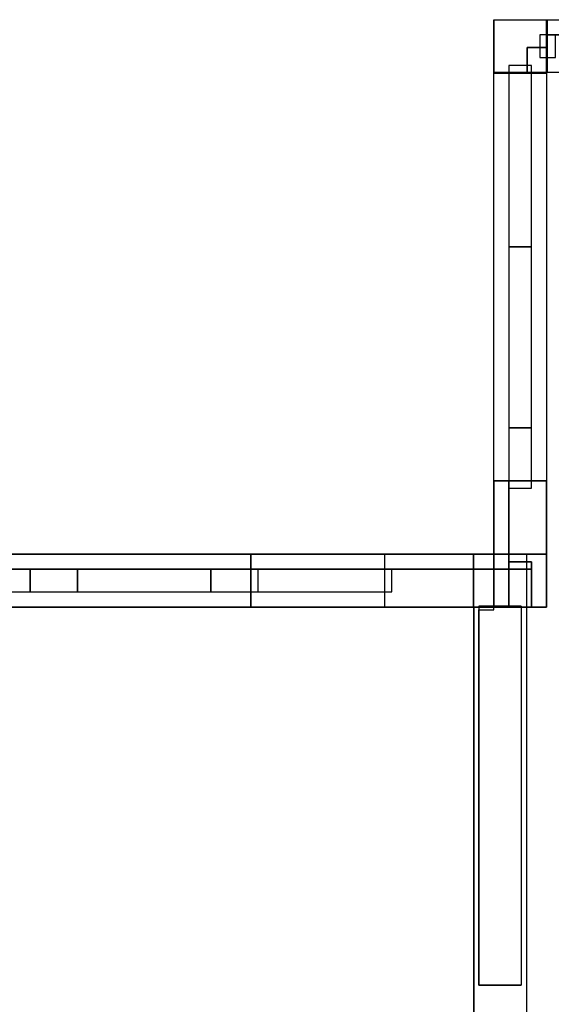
# Model space of a CAD drawing. Header units: millimetres. Extents: x -35 to 33166, y -35 to 31591.
# Tile 25 of 36: x 15574 to 19158, y 15959 to 22591. Entities that reach past the tile are written whole.
import ezdxf

# ---------------------------------------------------------------- set-up
doc = ezdxf.new("R2010")
doc.units = ezdxf.units.MM
doc.header["$LTSCALE"] = 25.4
doc.layers.get('0').update_dxf_attribs({"true_color": 0xffffff})
for name, color, linetype, true_color in [('end caps & lintels', 7, 'Continuous', 0xffa500), ('Walls - L1', 7, 'Continuous', 0xb4b464), ('Walls - L2', 7, 'Continuous', 0x64ff64)]:
    doc.layers.add(name, color=color, linetype=linetype, true_color=true_color)

# ---------------------------------------------------------------- blocks, each defined once
blk = doc.blocks.new('FF-WF11_LeftCap_6in_#1')
for p, q in [((0, 152.4), (0, 0)), ((50, 152.4), (0, 152.4)), ((50, 152.4, 457.2), (0, 152.4, 457.2)), ((0, 152.4, 457.2), (0, 0, 457.2)), ((0, 152.4), (0, 152.4, 457.2)), ((50, 0), (50, 152.4)), ((50, 0, 457.2), (50, 152.4, 457.2)), ((50, 152.4), (50, 152.4, 457.2)), ((0, 0), (50, 0)), ((0, 0, 457.2), (50, 0, 457.2)), ((0, 0), (0, 0, 457.2)), ((50, 0), (50, 0, 457.2))]:
    blk.add_line(p, q)
blk = doc.blocks.new('FF-WF11_LeftCap_6in_#2')
for p, q in [((0, 152.4), (0, 0)), ((50, 152.4), (0, 152.4)), ((50, 152.4, 457.2), (0, 152.4, 457.2)), ((0, 152.4, 457.2), (0, 0, 457.2)), ((0, 152.4), (0, 152.4, 457.2)), ((50, 0), (50, 152.4)), ((50, 0, 457.2), (50, 152.4, 457.2)), ((50, 152.4), (50, 152.4, 457.2)), ((0, 0), (50, 0)), ((0, 0, 457.2), (50, 0, 457.2)), ((0, 0), (0, 0, 457.2)), ((50, 0), (50, 0, 457.2))]:
    blk.add_line(p, q)
blk = doc.blocks.new('FF-WF11_LeftCap_6in_#3')
for p, q in [((0, 152.4), (0, 0)), ((50, 152.4), (0, 152.4)), ((50, 152.4, 457.2), (0, 152.4, 457.2)), ((0, 152.4, 457.2), (0, 0, 457.2)), ((0, 152.4), (0, 152.4, 457.2)), ((50, 0), (50, 152.4)), ((50, 0, 457.2), (50, 152.4, 457.2)), ((50, 152.4), (50, 152.4, 457.2)), ((0, 0), (50, 0)), ((0, 0, 457.2), (50, 0, 457.2)), ((0, 0), (0, 0, 457.2)), ((50, 0), (50, 0, 457.2))]:
    blk.add_line(p, q)
blk = doc.blocks.new('FF-WF11_LeftCap_6in_#4')
for p, q in [((0, 152.4), (0, 0)), ((50, 152.4), (0, 152.4)), ((50, 152.4, 353.4), (0, 152.4, 353.4)), ((0, 152.4, 353.4), (0, 0, 353.4)), ((0, 152.4), (0, 152.4, 353.4)), ((50, 0), (50, 152.4)), ((50, 0, 353.4), (50, 152.4, 353.4)), ((50, 152.4), (50, 152.4, 353.4)), ((0, 0), (50, 0)), ((0, 0, 353.4), (50, 0, 353.4)), ((0, 0), (0, 0, 353.4)), ((50, 0), (50, 0, 353.4))]:
    blk.add_line(p, q)
blk = doc.blocks.new('FF-WF11_HeadLintel_6in_#1')
for p, q in [((0, 152.4), (0, 0)), ((1219.2, 152.4), (0, 152.4)), ((1219.2, 152.4, 63), (0, 152.4, 63)), ((0, 152.4, 63), (0, 0, 63)), ((0, 152.4), (0, 152.4, 63)), ((1219.2, 0), (1219.2, 152.4)), ((1219.2, 0, 63), (1219.2, 152.4, 63)), ((1219.2, 152.4), (1219.2, 152.4, 63)), ((0, 0), (1219.2, 0)), ((0, 0, 63), (1219.2, 0, 63)), ((0, 0), (0, 0, 63)), ((1219.2, 0), (1219.2, 0, 63))]:
    blk.add_line(p, q)
blk = doc.blocks.new('FF-WF11_HeadLintel_6in_#2')
for p, q in [((0, 152.4), (0, 0)), ((1219.2, 152.4), (0, 152.4)), ((1219.2, 152.4, 63), (0, 152.4, 63)), ((0, 152.4, 63), (0, 0, 63)), ((0, 152.4), (0, 152.4, 63)), ((1219.2, 0), (1219.2, 152.4)), ((1219.2, 0, 63), (1219.2, 152.4, 63)), ((1219.2, 152.4), (1219.2, 152.4, 63)), ((0, 0), (1219.2, 0)), ((0, 0, 63), (1219.2, 0, 63)), ((0, 0), (0, 0, 63)), ((1219.2, 0), (1219.2, 0, 63))]:
    blk.add_line(p, q)
blk = doc.blocks.new('FF-WF11_SillLintel_6in_#1')
for p, q in [((0, 152.4), (0, 0)), ((1219.2, 152.4), (0, 152.4)), ((1219.2, 152.4, 63), (0, 152.4, 63)), ((0, 152.4, 63), (0, 0, 63)), ((0, 152.4), (0, 152.4, 63)), ((1219.2, 0), (1219.2, 152.4)), ((1219.2, 0, 63), (1219.2, 152.4, 63)), ((1219.2, 152.4), (1219.2, 152.4, 63)), ((0, 0), (1219.2, 0)), ((0, 0, 63), (1219.2, 0, 63)), ((0, 0), (0, 0, 63)), ((1219.2, 0), (1219.2, 0, 63))]:
    blk.add_line(p, q)
blk = doc.blocks.new('FF-WF11_SillLintel_6in_#2')
for p, q in [((0, 152.4), (0, 0)), ((1219.2, 152.4), (0, 152.4)), ((1219.2, 152.4, 63), (0, 152.4, 63)), ((0, 152.4, 63), (0, 0, 63)), ((0, 152.4), (0, 152.4, 63)), ((1219.2, 0), (1219.2, 152.4)), ((1219.2, 0, 63), (1219.2, 152.4, 63)), ((1219.2, 152.4), (1219.2, 152.4, 63)), ((0, 0), (1219.2, 0)), ((0, 0, 63), (1219.2, 0, 63)), ((0, 0), (0, 0, 63)), ((1219.2, 0), (1219.2, 0, 63))]:
    blk.add_line(p, q)
blk = doc.blocks.new('GF-WG09_LeftCap_6in_#8')
for p, q in [((0, 152.4), (0, 0)), ((50, 152.4), (0, 152.4)), ((50, 152.4, 457.2), (0, 152.4, 457.2)), ((0, 152.4, 457.2), (0, 0, 457.2)), ((0, 152.4), (0, 152.4, 457.2)), ((50, 0), (50, 152.4)), ((50, 0, 457.2), (50, 152.4, 457.2)), ((50, 152.4), (50, 152.4, 457.2)), ((0, 0), (50, 0)), ((0, 0, 457.2), (50, 0, 457.2)), ((0, 0), (0, 0, 457.2)), ((50, 0), (50, 0, 457.2))]:
    blk.add_line(p, q)
blk = doc.blocks.new('GF-WG09_LeftCap_6in_#9')
for p, q in [((0, 152.4), (0, 0)), ((50, 152.4), (0, 152.4)), ((50, 152.4, 457.2), (0, 152.4, 457.2)), ((0, 152.4, 457.2), (0, 0, 457.2)), ((0, 152.4), (0, 152.4, 457.2)), ((50, 0), (50, 152.4)), ((50, 0, 457.2), (50, 152.4, 457.2)), ((50, 152.4), (50, 152.4, 457.2)), ((0, 0), (50, 0)), ((0, 0, 457.2), (50, 0, 457.2)), ((0, 0), (0, 0, 457.2)), ((50, 0), (50, 0, 457.2))]:
    blk.add_line(p, q)
blk = doc.blocks.new('GF-WG09_LeftCap_6in_#10')
for p, q in [((0, 152.4), (0, 0)), ((50, 152.4), (0, 152.4)), ((50, 152.4, 457.2), (0, 152.4, 457.2)), ((0, 152.4, 457.2), (0, 0, 457.2)), ((0, 152.4), (0, 152.4, 457.2)), ((50, 0), (50, 152.4)), ((50, 0, 457.2), (50, 152.4, 457.2)), ((50, 152.4), (50, 152.4, 457.2)), ((0, 0), (50, 0)), ((0, 0, 457.2), (50, 0, 457.2)), ((0, 0), (0, 0, 457.2)), ((50, 0), (50, 0, 457.2))]:
    blk.add_line(p, q)
blk = doc.blocks.new('GF-WG09_LeftCap_6in_#11')
for p, q in [((0, 152.4), (0, 0)), ((50, 152.4), (0, 152.4)), ((50, 152.4, 457.2), (0, 152.4, 457.2)), ((0, 152.4, 457.2), (0, 0, 457.2)), ((0, 152.4), (0, 152.4, 457.2)), ((50, 0), (50, 152.4)), ((50, 0, 457.2), (50, 152.4, 457.2)), ((50, 152.4), (50, 152.4, 457.2)), ((0, 0), (50, 0)), ((0, 0, 457.2), (50, 0, 457.2)), ((0, 0), (0, 0, 457.2)), ((50, 0), (50, 0, 457.2))]:
    blk.add_line(p, q)
blk = doc.blocks.new('GF-WG09_LeftCap_6in_#12')
for p, q in [((0, 152.4), (0, 0)), ((50, 152.4), (0, 152.4)), ((50, 152.4, 457.2), (0, 152.4, 457.2)), ((0, 152.4, 457.2), (0, 0, 457.2)), ((0, 152.4), (0, 152.4, 457.2)), ((50, 0), (50, 152.4)), ((50, 0, 457.2), (50, 152.4, 457.2)), ((50, 152.4), (50, 152.4, 457.2)), ((0, 0), (50, 0)), ((0, 0, 457.2), (50, 0, 457.2)), ((0, 0), (0, 0, 457.2)), ((50, 0), (50, 0, 457.2))]:
    blk.add_line(p, q)
blk = doc.blocks.new('GF-WG09_LeftCap_6in_#13')
for p, q in [((0, 152.4), (0, 0)), ((50, 152.4), (0, 152.4)), ((50, 152.4, 457.2), (0, 152.4, 457.2)), ((0, 152.4, 457.2), (0, 0, 457.2)), ((0, 152.4), (0, 152.4, 457.2)), ((50, 0), (50, 152.4)), ((50, 0, 457.2), (50, 152.4, 457.2)), ((50, 152.4), (50, 152.4, 457.2)), ((0, 0), (50, 0)), ((0, 0, 457.2), (50, 0, 457.2)), ((0, 0), (0, 0, 457.2)), ((50, 0), (50, 0, 457.2))]:
    blk.add_line(p, q)
blk = doc.blocks.new('GF-WG09_LeftCap_6in_#14')
for p, q in [((0, 152.4), (0, 0)), ((50, 152.4), (0, 152.4)), ((50, 152.4, 181.8), (0, 152.4, 181.8)), ((0, 152.4, 181.8), (0, 0, 181.8)), ((0, 152.4), (0, 152.4, 181.8)), ((50, 0), (50, 152.4)), ((50, 0, 181.8), (50, 152.4, 181.8)), ((50, 152.4), (50, 152.4, 181.8)), ((0, 0), (50, 0)), ((0, 0, 181.8), (50, 0, 181.8)), ((0, 0), (0, 0, 181.8)), ((50, 0), (50, 0, 181.8))]:
    blk.add_line(p, q)
blk = doc.blocks.new('GF-WG09_HeadLintel_6in_#5')
for p, q in [((0, 152.4), (0, 0)), ((1219.2, 152.4), (0, 152.4)), ((1219.2, 152.4, 63), (0, 152.4, 63)), ((0, 152.4, 63), (0, 0, 63)), ((0, 152.4), (0, 152.4, 63)), ((1219.2, 0), (1219.2, 152.4)), ((1219.2, 0, 63), (1219.2, 152.4, 63)), ((1219.2, 152.4), (1219.2, 152.4, 63)), ((0, 0), (1219.2, 0)), ((0, 0, 63), (1219.2, 0, 63)), ((0, 0), (0, 0, 63)), ((1219.2, 0), (1219.2, 0, 63))]:
    blk.add_line(p, q)
blk = doc.blocks.new('GF-WG09_HeadLintel_6in_#6')
for p, q in [((0, 152.4), (0, 0)), ((1219.2, 152.4), (0, 152.4)), ((1219.2, 152.4, 63), (0, 152.4, 63)), ((0, 152.4, 63), (0, 0, 63)), ((0, 152.4), (0, 152.4, 63)), ((1219.2, 0), (1219.2, 152.4)), ((1219.2, 0, 63), (1219.2, 152.4, 63)), ((1219.2, 152.4), (1219.2, 152.4, 63)), ((0, 0), (1219.2, 0)), ((0, 0, 63), (1219.2, 0, 63)), ((0, 0), (0, 0, 63)), ((1219.2, 0), (1219.2, 0, 63))]:
    blk.add_line(p, q)
blk = doc.blocks.new('GF-WG09_HeadLintel_6in_#7')
for p, q in [((0, 152.4), (0, 0)), ((1219.2, 152.4), (0, 152.4)), ((1219.2, 152.4, 63), (0, 152.4, 63)), ((0, 152.4, 63), (0, 0, 63)), ((0, 152.4), (0, 152.4, 63)), ((1219.2, 0), (1219.2, 152.4)), ((1219.2, 0, 63), (1219.2, 152.4, 63)), ((1219.2, 152.4), (1219.2, 152.4, 63)), ((0, 0), (1219.2, 0)), ((0, 0, 63), (1219.2, 0, 63)), ((0, 0), (0, 0, 63)), ((1219.2, 0), (1219.2, 0, 63))]:
    blk.add_line(p, q)
blk = doc.blocks.new('GF-WG10_LeftCap_6in_#9')
for p, q in [((0, 152.4), (0, 0)), ((50, 152.4), (0, 152.4)), ((50, 152.4, 457.2), (0, 152.4, 457.2)), ((0, 152.4, 457.2), (0, 0, 457.2)), ((0, 152.4), (0, 152.4, 457.2)), ((50, 0), (50, 152.4)), ((50, 0, 457.2), (50, 152.4, 457.2)), ((50, 152.4), (50, 152.4, 457.2)), ((0, 0), (50, 0)), ((0, 0, 457.2), (50, 0, 457.2)), ((0, 0), (0, 0, 457.2)), ((50, 0), (50, 0, 457.2))]:
    blk.add_line(p, q)
blk = doc.blocks.new('GF-WG10_LeftCap_6in_#10')
for p, q in [((0, 152.4), (0, 0)), ((50, 152.4), (0, 152.4)), ((50, 152.4, 457.2), (0, 152.4, 457.2)), ((0, 152.4, 457.2), (0, 0, 457.2)), ((0, 152.4), (0, 152.4, 457.2)), ((50, 0), (50, 152.4)), ((50, 0, 457.2), (50, 152.4, 457.2)), ((50, 152.4), (50, 152.4, 457.2)), ((0, 0), (50, 0)), ((0, 0, 457.2), (50, 0, 457.2)), ((0, 0), (0, 0, 457.2)), ((50, 0), (50, 0, 457.2))]:
    blk.add_line(p, q)
blk = doc.blocks.new('GF-WG10_LeftCap_6in_#11')
for p, q in [((0, 152.4), (0, 0)), ((50, 152.4), (0, 152.4)), ((50, 152.4, 457.2), (0, 152.4, 457.2)), ((0, 152.4, 457.2), (0, 0, 457.2)), ((0, 152.4), (0, 152.4, 457.2)), ((50, 0), (50, 152.4)), ((50, 0, 457.2), (50, 152.4, 457.2)), ((50, 152.4), (50, 152.4, 457.2)), ((0, 0), (50, 0)), ((0, 0, 457.2), (50, 0, 457.2)), ((0, 0), (0, 0, 457.2)), ((50, 0), (50, 0, 457.2))]:
    blk.add_line(p, q)
blk = doc.blocks.new('GF-WG10_LeftCap_6in_#12')
for p, q in [((0, 152.4), (0, 0)), ((50, 152.4), (0, 152.4)), ((50, 152.4, 457.2), (0, 152.4, 457.2)), ((0, 152.4, 457.2), (0, 0, 457.2)), ((0, 152.4), (0, 152.4, 457.2)), ((50, 0), (50, 152.4)), ((50, 0, 457.2), (50, 152.4, 457.2)), ((50, 152.4), (50, 152.4, 457.2)), ((0, 0), (50, 0)), ((0, 0, 457.2), (50, 0, 457.2)), ((0, 0), (0, 0, 457.2)), ((50, 0), (50, 0, 457.2))]:
    blk.add_line(p, q)
blk = doc.blocks.new('GF-WG10_LeftCap_6in_#13')
for p, q in [((0, 152.4), (0, 0)), ((50, 152.4), (0, 152.4)), ((50, 152.4, 457.2), (0, 152.4, 457.2)), ((0, 152.4, 457.2), (0, 0, 457.2)), ((0, 152.4), (0, 152.4, 457.2)), ((50, 0), (50, 152.4)), ((50, 0, 457.2), (50, 152.4, 457.2)), ((50, 152.4), (50, 152.4, 457.2)), ((0, 0), (50, 0)), ((0, 0, 457.2), (50, 0, 457.2)), ((0, 0), (0, 0, 457.2)), ((50, 0), (50, 0, 457.2))]:
    blk.add_line(p, q)
blk = doc.blocks.new('GF-WG10_LeftCap_6in_#14')
for p, q in [((0, 152.4), (0, 0)), ((50, 152.4), (0, 152.4)), ((50, 152.4, 457.2), (0, 152.4, 457.2)), ((0, 152.4, 457.2), (0, 0, 457.2)), ((0, 152.4), (0, 152.4, 457.2)), ((50, 0), (50, 152.4)), ((50, 0, 457.2), (50, 152.4, 457.2)), ((50, 152.4), (50, 152.4, 457.2)), ((0, 0), (50, 0)), ((0, 0, 457.2), (50, 0, 457.2)), ((0, 0), (0, 0, 457.2)), ((50, 0), (50, 0, 457.2))]:
    blk.add_line(p, q)
blk = doc.blocks.new('GF-WG10_LeftCap_6in_#15')
for p, q in [((0, 152.4), (0, 0)), ((50, 152.4), (0, 152.4)), ((50, 152.4, 457.2), (0, 152.4, 457.2)), ((0, 152.4, 457.2), (0, 0, 457.2)), ((0, 152.4), (0, 152.4, 457.2)), ((50, 0), (50, 152.4)), ((50, 0, 457.2), (50, 152.4, 457.2)), ((50, 152.4), (50, 152.4, 457.2)), ((0, 0), (50, 0)), ((0, 0, 457.2), (50, 0, 457.2)), ((0, 0), (0, 0, 457.2)), ((50, 0), (50, 0, 457.2))]:
    blk.add_line(p, q)
blk = doc.blocks.new('GF-WG10_LeftCap_6in_#16')
for p, q in [((0, 152.4), (0, 0)), ((50, 152.4), (0, 152.4)), ((50, 152.4, 99.6), (0, 152.4, 99.6)), ((0, 152.4, 99.6), (0, 0, 99.6)), ((0, 152.4), (0, 152.4, 99.6)), ((50, 0), (50, 152.4)), ((50, 0, 99.6), (50, 152.4, 99.6)), ((50, 152.4), (50, 152.4, 99.6)), ((0, 0), (50, 0)), ((0, 0, 99.6), (50, 0, 99.6)), ((0, 0), (0, 0, 99.6)), ((50, 0), (50, 0, 99.6))]:
    blk.add_line(p, q)
blk = doc.blocks.new('GF-WG10_RightCap_6in_#9')
for p, q in [((0, 152.4), (0, 0)), ((50, 152.4), (0, 152.4)), ((50, 152.4, 457.2), (0, 152.4, 457.2)), ((0, 152.4, 457.2), (0, 0, 457.2)), ((0, 152.4), (0, 152.4, 457.2)), ((50, 0), (50, 152.4)), ((50, 0, 457.2), (50, 152.4, 457.2)), ((50, 152.4), (50, 152.4, 457.2)), ((0, 0), (50, 0)), ((0, 0, 457.2), (50, 0, 457.2)), ((0, 0), (0, 0, 457.2)), ((50, 0), (50, 0, 457.2))]:
    blk.add_line(p, q)
blk = doc.blocks.new('GF-WG10_RightCap_6in_#10')
for p, q in [((0, 152.4), (0, 0)), ((50, 152.4), (0, 152.4)), ((50, 152.4, 457.2), (0, 152.4, 457.2)), ((0, 152.4, 457.2), (0, 0, 457.2)), ((0, 152.4), (0, 152.4, 457.2)), ((50, 0), (50, 152.4)), ((50, 0, 457.2), (50, 152.4, 457.2)), ((50, 152.4), (50, 152.4, 457.2)), ((0, 0), (50, 0)), ((0, 0, 457.2), (50, 0, 457.2)), ((0, 0), (0, 0, 457.2)), ((50, 0), (50, 0, 457.2))]:
    blk.add_line(p, q)
blk = doc.blocks.new('GF-WG10_RightCap_6in_#11')
for p, q in [((0, 152.4), (0, 0)), ((50, 152.4), (0, 152.4)), ((50, 152.4, 457.2), (0, 152.4, 457.2)), ((0, 152.4, 457.2), (0, 0, 457.2)), ((0, 152.4), (0, 152.4, 457.2)), ((50, 0), (50, 152.4)), ((50, 0, 457.2), (50, 152.4, 457.2)), ((50, 152.4), (50, 152.4, 457.2)), ((0, 0), (50, 0)), ((0, 0, 457.2), (50, 0, 457.2)), ((0, 0), (0, 0, 457.2)), ((50, 0), (50, 0, 457.2))]:
    blk.add_line(p, q)
blk = doc.blocks.new('GF-WG10_RightCap_6in_#12')
for p, q in [((0, 152.4), (0, 0)), ((50, 152.4), (0, 152.4)), ((50, 152.4, 457.2), (0, 152.4, 457.2)), ((0, 152.4, 457.2), (0, 0, 457.2)), ((0, 152.4), (0, 152.4, 457.2)), ((50, 0), (50, 152.4)), ((50, 0, 457.2), (50, 152.4, 457.2)), ((50, 152.4), (50, 152.4, 457.2)), ((0, 0), (50, 0)), ((0, 0, 457.2), (50, 0, 457.2)), ((0, 0), (0, 0, 457.2)), ((50, 0), (50, 0, 457.2))]:
    blk.add_line(p, q)
blk = doc.blocks.new('GF-WG10_RightCap_6in_#13')
for p, q in [((0, 152.4), (0, 0)), ((50, 152.4), (0, 152.4)), ((50, 152.4, 457.2), (0, 152.4, 457.2)), ((0, 152.4, 457.2), (0, 0, 457.2)), ((0, 152.4), (0, 152.4, 457.2)), ((50, 0), (50, 152.4)), ((50, 0, 457.2), (50, 152.4, 457.2)), ((50, 152.4), (50, 152.4, 457.2)), ((0, 0), (50, 0)), ((0, 0, 457.2), (50, 0, 457.2)), ((0, 0), (0, 0, 457.2)), ((50, 0), (50, 0, 457.2))]:
    blk.add_line(p, q)
blk = doc.blocks.new('GF-WG10_RightCap_6in_#14')
for p, q in [((0, 152.4), (0, 0)), ((50, 152.4), (0, 152.4)), ((50, 152.4, 457.2), (0, 152.4, 457.2)), ((0, 152.4, 457.2), (0, 0, 457.2)), ((0, 152.4), (0, 152.4, 457.2)), ((50, 0), (50, 152.4)), ((50, 0, 457.2), (50, 152.4, 457.2)), ((50, 152.4), (50, 152.4, 457.2)), ((0, 0), (50, 0)), ((0, 0, 457.2), (50, 0, 457.2)), ((0, 0), (0, 0, 457.2)), ((50, 0), (50, 0, 457.2))]:
    blk.add_line(p, q)
blk = doc.blocks.new('GF-WG10_RightCap_6in_#15')
for p, q in [((0, 152.4), (0, 0)), ((50, 152.4), (0, 152.4)), ((50, 152.4, 457.2), (0, 152.4, 457.2)), ((0, 152.4, 457.2), (0, 0, 457.2)), ((0, 152.4), (0, 152.4, 457.2)), ((50, 0), (50, 152.4)), ((50, 0, 457.2), (50, 152.4, 457.2)), ((50, 152.4), (50, 152.4, 457.2)), ((0, 0), (50, 0)), ((0, 0, 457.2), (50, 0, 457.2)), ((0, 0), (0, 0, 457.2)), ((50, 0), (50, 0, 457.2))]:
    blk.add_line(p, q)
blk = doc.blocks.new('GF-WG10_RightCap_6in_#16')
for p, q in [((0, 152.4), (0, 0)), ((50, 152.4), (0, 152.4)), ((50, 152.4, 99.6), (0, 152.4, 99.6)), ((0, 152.4, 99.6), (0, 0, 99.6)), ((0, 152.4), (0, 152.4, 99.6)), ((50, 0), (50, 152.4)), ((50, 0, 99.6), (50, 152.4, 99.6)), ((50, 152.4), (50, 152.4, 99.6)), ((0, 0), (50, 0)), ((0, 0, 99.6), (50, 0, 99.6)), ((0, 0), (0, 0, 99.6)), ((50, 0), (50, 0, 99.6))]:
    blk.add_line(p, q)
blk = doc.blocks.new('GF-WG10_HeadLintel_6in_#4')
for p, q in [((0, 152.4), (0, 0)), ((1219.2, 152.4), (0, 152.4)), ((1219.2, 152.4, 63), (0, 152.4, 63)), ((0, 152.4, 63), (0, 0, 63)), ((0, 152.4), (0, 152.4, 63)), ((1219.2, 0), (1219.2, 152.4)), ((1219.2, 0, 63), (1219.2, 152.4, 63)), ((1219.2, 152.4), (1219.2, 152.4, 63)), ((0, 0), (1219.2, 0)), ((0, 0, 63), (1219.2, 0, 63)), ((0, 0), (0, 0, 63)), ((1219.2, 0), (1219.2, 0, 63))]:
    blk.add_line(p, q)
blk = doc.blocks.new('GF-WG10_HeadLintel_6in_#5')
for p, q in [((0, 152.4), (0, 0)), ((1219.2, 152.4), (0, 152.4)), ((1219.2, 152.4, 63), (0, 152.4, 63)), ((0, 152.4, 63), (0, 0, 63)), ((0, 152.4), (0, 152.4, 63)), ((1219.2, 0), (1219.2, 152.4)), ((1219.2, 0, 63), (1219.2, 152.4, 63)), ((1219.2, 152.4), (1219.2, 152.4, 63)), ((0, 0), (1219.2, 0)), ((0, 0, 63), (1219.2, 0, 63)), ((0, 0), (0, 0, 63)), ((1219.2, 0), (1219.2, 0, 63))]:
    blk.add_line(p, q)
blk = doc.blocks.new('GF-WG10_HeadLintel_6in_#6')
for p, q in [((0, 152.4), (0, 0)), ((406.6, 152.4), (0, 152.4)), ((406.6, 152.4, 63), (0, 152.4, 63)), ((0, 152.4, 63), (0, 0, 63)), ((0, 152.4), (0, 152.4, 63)), ((406.6, 0), (406.6, 152.4)), ((406.6, 0, 63), (406.6, 152.4, 63)), ((406.6, 152.4), (406.6, 152.4, 63)), ((0, 0), (406.6, 0)), ((0, 0, 63), (406.6, 0, 63)), ((0, 0), (0, 0, 63)), ((406.6, 0), (406.6, 0, 63))]:
    blk.add_line(p, q)
blk = doc.blocks.new('GF-WG11_RightCap_6in_#9')
for p, q in [((0, 152.4), (0, 0)), ((50, 152.4), (0, 152.4)), ((50, 152.4, 457.2), (0, 152.4, 457.2)), ((0, 152.4, 457.2), (0, 0, 457.2)), ((0, 152.4), (0, 152.4, 457.2)), ((50, 0), (50, 152.4)), ((50, 0, 457.2), (50, 152.4, 457.2)), ((50, 152.4), (50, 152.4, 457.2)), ((0, 0), (50, 0)), ((0, 0, 457.2), (50, 0, 457.2)), ((0, 0), (0, 0, 457.2)), ((50, 0), (50, 0, 457.2))]:
    blk.add_line(p, q)
blk = doc.blocks.new('GF-WG11_RightCap_6in_#10')
for p, q in [((0, 152.4), (0, 0)), ((50, 152.4), (0, 152.4)), ((50, 152.4, 457.2), (0, 152.4, 457.2)), ((0, 152.4, 457.2), (0, 0, 457.2)), ((0, 152.4), (0, 152.4, 457.2)), ((50, 0), (50, 152.4)), ((50, 0, 457.2), (50, 152.4, 457.2)), ((50, 152.4), (50, 152.4, 457.2)), ((0, 0), (50, 0)), ((0, 0, 457.2), (50, 0, 457.2)), ((0, 0), (0, 0, 457.2)), ((50, 0), (50, 0, 457.2))]:
    blk.add_line(p, q)
blk = doc.blocks.new('GF-WG11_RightCap_6in_#11')
for p, q in [((0, 152.4), (0, 0)), ((50, 152.4), (0, 152.4)), ((50, 152.4, 457.2), (0, 152.4, 457.2)), ((0, 152.4, 457.2), (0, 0, 457.2)), ((0, 152.4), (0, 152.4, 457.2)), ((50, 0), (50, 152.4)), ((50, 0, 457.2), (50, 152.4, 457.2)), ((50, 152.4), (50, 152.4, 457.2)), ((0, 0), (50, 0)), ((0, 0, 457.2), (50, 0, 457.2)), ((0, 0), (0, 0, 457.2)), ((50, 0), (50, 0, 457.2))]:
    blk.add_line(p, q)
blk = doc.blocks.new('GF-WG11_RightCap_6in_#12')
for p, q in [((0, 152.4), (0, 0)), ((50, 152.4), (0, 152.4)), ((50, 152.4, 457.2), (0, 152.4, 457.2)), ((0, 152.4, 457.2), (0, 0, 457.2)), ((0, 152.4), (0, 152.4, 457.2)), ((50, 0), (50, 152.4)), ((50, 0, 457.2), (50, 152.4, 457.2)), ((50, 152.4), (50, 152.4, 457.2)), ((0, 0), (50, 0)), ((0, 0, 457.2), (50, 0, 457.2)), ((0, 0), (0, 0, 457.2)), ((50, 0), (50, 0, 457.2))]:
    blk.add_line(p, q)
blk = doc.blocks.new('GF-WG11_RightCap_6in_#13')
for p, q in [((0, 152.4), (0, 0)), ((50, 152.4), (0, 152.4)), ((50, 152.4, 457.2), (0, 152.4, 457.2)), ((0, 152.4, 457.2), (0, 0, 457.2)), ((0, 152.4), (0, 152.4, 457.2)), ((50, 0), (50, 152.4)), ((50, 0, 457.2), (50, 152.4, 457.2)), ((50, 152.4), (50, 152.4, 457.2)), ((0, 0), (50, 0)), ((0, 0, 457.2), (50, 0, 457.2)), ((0, 0), (0, 0, 457.2)), ((50, 0), (50, 0, 457.2))]:
    blk.add_line(p, q)
blk = doc.blocks.new('GF-WG11_RightCap_6in_#14')
for p, q in [((0, 152.4), (0, 0)), ((50, 152.4), (0, 152.4)), ((50, 152.4, 457.2), (0, 152.4, 457.2)), ((0, 152.4, 457.2), (0, 0, 457.2)), ((0, 152.4), (0, 152.4, 457.2)), ((50, 0), (50, 152.4)), ((50, 0, 457.2), (50, 152.4, 457.2)), ((50, 152.4), (50, 152.4, 457.2)), ((0, 0), (50, 0)), ((0, 0, 457.2), (50, 0, 457.2)), ((0, 0), (0, 0, 457.2)), ((50, 0), (50, 0, 457.2))]:
    blk.add_line(p, q)
blk = doc.blocks.new('GF-WG11_RightCap_6in_#15')
for p, q in [((0, 152.4), (0, 0)), ((50, 152.4), (0, 152.4)), ((50, 152.4, 457.2), (0, 152.4, 457.2)), ((0, 152.4, 457.2), (0, 0, 457.2)), ((0, 152.4), (0, 152.4, 457.2)), ((50, 0), (50, 152.4)), ((50, 0, 457.2), (50, 152.4, 457.2)), ((50, 152.4), (50, 152.4, 457.2)), ((0, 0), (50, 0)), ((0, 0, 457.2), (50, 0, 457.2)), ((0, 0), (0, 0, 457.2)), ((50, 0), (50, 0, 457.2))]:
    blk.add_line(p, q)
blk = doc.blocks.new('GF-WG11_RightCap_6in_#16')
for p, q in [((0, 152.4), (0, 0)), ((50, 152.4), (0, 152.4)), ((50, 152.4, 99.6), (0, 152.4, 99.6)), ((0, 152.4, 99.6), (0, 0, 99.6)), ((0, 152.4), (0, 152.4, 99.6)), ((50, 0), (50, 152.4)), ((50, 0, 99.6), (50, 152.4, 99.6)), ((50, 152.4), (50, 152.4, 99.6)), ((0, 0), (50, 0)), ((0, 0, 99.6), (50, 0, 99.6)), ((0, 0), (0, 0, 99.6)), ((50, 0), (50, 0, 99.6))]:
    blk.add_line(p, q)
blk = doc.blocks.new('GF-WG11_HeadLintel_6in_#12')
for p, q in [((0, 152.4), (0, 0)), ((107, 152.4), (0, 152.4)), ((107, 152.4, 63), (0, 152.4, 63)), ((0, 152.4, 63), (0, 0, 63)), ((0, 152.4), (0, 152.4, 63)), ((107, 0), (107, 152.4)), ((107, 0, 63), (107, 152.4, 63)), ((107, 152.4), (107, 152.4, 63)), ((0, 0), (107, 0)), ((0, 0, 63), (107, 0, 63)), ((0, 0), (0, 0, 63)), ((107, 0), (107, 0, 63))]:
    blk.add_line(p, q)
blk = doc.blocks.new('Difference#94')
for p, q in [((18770.41, 18990.62, 3800), (18770.41, 22234.766, 3800)), ((18770.41, 22234.766, 3800), (18770.41, 22234.766, -100)), ((18770.41, 22234.766, -100), (18770.41, 22231, -100)), ((18770.41, 22234.766, -100), (19126.01, 22234.766, -100)), ((18770.41, 22234.766, 3800), (19126.01, 22234.766, 3800)), ((18770.41, 19485.5, 3200.5), (18770.41, 22231, 3200.5)), ((18770.41, 22231, 3200.5), (18871.9746, 22231, 3200.5)), ((18770.41, 22231, -100), (19126.01, 22231, -100)), ((18770.41, 22231, 3200.5), (18770.41, 22231, -100)), ((18871.9746, 22231, 3198.73), (18871.9746, 22234.766, 3198.73)), ((18871.9746, 22234.766, 3198.73), (18871.9746, 22234.766, 3351.27)), ((18871.9746, 22234.766, 3351.27), (18871.9746, 18990.62, 3351.27)), ((18871.9746, 22234.766, 3351.27), (19126.01, 22234.766, 3351.27)), ((19126.01, 22234.766, 3198.73), (18871.9746, 22234.766, 3198.73)), ((18871.9746, 22231, 3200.5), (18871.9746, 19485.5, 3200.5)), ((19126.01, 22231, 3198.73), (18871.9746, 22231, 3198.73)), ((18871.9746, 22231, 3198.73), (18871.9746, 22231, 3200.5)), ((19126.01, 22234.766, 3351.27), (19126.01, 18990.62, 3351.27)), ((19126.01, 22231, 3198.73), (19126.01, 22234.766, 3198.73)), ((19126.01, 22234.766, -100), (19126.01, 22231, -100)), ((19126.01, 22234.766, 3800), (19126.01, 22234.766, 3351.27)), ((19126.01, 22234.766, 3198.73), (19126.01, 22234.766, -100)), ((19126.01, 22234.766, 3800), (19126.01, 18990.62, 3800)), ((19126.01, 22231, -100), (19126.01, 22231, 3198.73)), ((18770.41, 19485.5, -100), (18770.41, 19485.5, 3200.5)), ((18770.41, 19485.5, 3200.5), (18871.9746, 19485.5, 3200.5)), ((19126.01, 19485.5, -100), (18770.41, 19485.5, -100)), ((18770.41, 19485.5, -100), (18770.41, 18990.62, -100)), ((18871.9746, 19485.5, 3200.5), (18871.9746, 19485.5, 3198.73)), ((18871.9746, 19485.5, 3198.73), (19126.01, 19485.5, 3198.73)), ((18871.9746, 18990.62, 3198.73), (18871.9746, 19485.5, 3198.73)), ((19126.01, 19485.5, 3198.73), (19126.01, 19485.5, -100)), ((19126.01, 18990.62, 3198.73), (19126.01, 19485.5, 3198.73)), ((19126.01, 19485.5, -100), (19126.01, 18990.62, -100)), ((18770.41, 18990.62, -100), (18770.41, 18990.62, 3800)), ((19126.01, 18990.62, -100), (18770.41, 18990.62, -100)), ((19126.01, 18990.62, 3800), (18770.41, 18990.62, 3800)), ((18871.9746, 18990.62, 3351.27), (18871.9746, 18990.62, 3198.73)), ((18871.9746, 18990.62, 3198.73), (19126.01, 18990.62, 3198.73)), ((19126.01, 18990.62, 3351.27), (18871.9746, 18990.62, 3351.27)), ((19126.01, 18990.62, -100), (19126.01, 18990.62, 3198.73)), ((19126.01, 18990.62, 3351.27), (19126.01, 18990.62, 3800))]:
    blk.add_line(p, q)
blk = doc.blocks.new('Difference#85')
for p, q in [((18770.4, 18639.92, 3198.73), (18670.26, 18639.92, 3198.73)), ((18670.26, 18639.92, 3198.73), (18670.26, 18615, 3198.73)), ((18670.26, 18639.92, 3198.73), (18670.26, 18639.92, -100)), ((18670.26, 18639.92, -100), (18670.26, 16088.02, -100)), ((18670.26, 18639.92, -100), (18956.01, 18639.92, -100)), ((18956.01, 18639.92, 3198.73), (18770.4, 18639.92, 3198.73)), ((18770.4, 18635, 3198.73), (18770.4, 18635, 3200)), ((18770.4, 18635, 3200), (18956.01, 18635, 3200)), ((18956.01, 18635, 3198.73), (18770.4, 18635, 3198.73)), ((18770.4, 18615, 3198.73), (18770.4, 18635, 3198.73)), ((18770.4, 18615, 3200), (18770.4, 18635, 3200)), ((18956.01, 18635, 3198.73), (18956.01, 18639.92, 3198.73)), ((18956.01, 18639.92, -100), (18956.01, 16088.02, -100)), ((18956.01, 18639.92, 3198.73), (18956.01, 18639.92, -100)), ((18956.01, 18635, 3200), (18956.01, 18635, 3198.73)), ((18956.01, 18635, 3200), (18956.01, 16088.02, 3200)), ((18670.26, 18615, 3198.73), (18770.4, 18615, 3198.73)), ((18670.26, 18615, 3198.73), (18670.26, 18615, 3200)), ((18670.26, 18615, 3200), (18770.4, 18615, 3200)), ((18670.26, 16088.02, 3200), (18670.26, 18615, 3200)), ((18770.4, 18615, 3200), (18770.4, 18615, 3198.73)), ((18670.26, 16088.02, -100), (18956.01, 16088.02, -100)), ((18956.01, 16088.02, 3200), (18670.26, 16088.02, 3200)), ((18670.26, 16088.02, 3200), (18670.26, 16088.02, -100)), ((18956.01, 16088.02, -100), (18956.01, 16088.02, 3200))]:
    blk.add_line(p, q)
blk = doc.blocks.new('Difference#46')
for p, q in [((19126.3, 22235, -100), (19126.3, 22590.6, -100)), ((19126.3, 22590.6, -100), (19129.5, 22590.6, -100)), ((19126.3, 22403, 3351.3), (19126.3, 22590.6, 3800)), ((19126.3, 22590.6, -100), (19126.3, 22590.6, 3800)), ((19126.3, 22590.6, 3800), (25390.4, 22590.6, 3800)), ((19126.3, 22590.6, 3800), (19126.3, 22235, 3800)), ((19129.5, 22235, -100), (19129.5, 22590.6, -100)), ((19129.5, 22590.6, -100), (19129.5, 22590.6, 3200.5)), ((19129.5, 22590.6, 3200.5), (19129.5, 22489, 3200.5)), ((19129.5, 22590.6, 3200.5), (25233, 22590.6, 3200.5)), ((19126.3, 22403, 3351.3), (19126.3, 22489, 3351.3)), ((19126.3, 22489, 3351.3), (25390.4, 22489, 3351.3)), ((19129.5, 22489, 3198.7), (19126.3, 22489, 3198.7)), ((19126.3, 22489, 3198.7), (19126.3, 22403, 3198.7)), ((19126.3, 22489, 3198.7), (19126.3, 22489, 3351.3)), ((19129.5, 22489, 3200.5), (19129.5, 22489, 3198.7)), ((19129.5, 22489, 3198.7), (19129.5, 22235, 3198.7)), ((25233, 22489, 3200.5), (19129.5, 22489, 3200.5)), ((19126.3, 22235, 3351.3), (19126.3, 22403, 3351.3)), ((19126.3, 22403, 3351.3), (19126.3, 22403, 3351.3)), ((19126.3, 22403, 3198.7), (19126.3, 22235, 3198.7)), ((19126.3, 22403, 3198.7), (19126.3, 22403, 3198.7)), ((19126.3, 22403, 3351.3), (19126.3, 22403, 3198.7)), ((25390.4, 22235, 3351.3), (19126.3, 22235, 3351.3)), ((19126.3, 22235, 3198.7), (19129.5, 22235, 3198.7)), ((19126.3, 22235, -100), (19129.5, 22235, -100)), ((19126.3, 22235, 3198.7), (19126.3, 22235, -100)), ((19126.3, 22235, 3800), (19126.3, 22235, 3351.3)), ((25390.4, 22235, 3800), (19126.3, 22235, 3800)), ((19129.5, 22235, 3198.7), (19129.5, 22235, -100))]:
    blk.add_line(p, q)
blk = doc.blocks.new('Difference#87')
for p, q in [((12803.01, 18990.62, 3557.6), (18770.41, 18990.62, 3557.6)), ((13522.5, 18990.62, 2825.5), (18033, 18990.62, 2825.5)), ((18033, 18990.62, 2825.5), (18033, 18635.02, 2825.5)), ((18033, 18990.62, 2825.5), (18033, 18990.62, -100)), ((18033, 18990.62, -100), (18033, 18635.02, -100)), ((18770.41, 18990.62, -100), (18033, 18990.62, -100)), ((18770.41, 18990.62, -100), (18770.4, 18889, 3351.27)), ((18770.4, 18889, 3351.27), (18770.41, 18990.62, 3557.6)), ((18770.41, 18990.62, 3557.6), (18770.41, 18990.62, -100)), ((18770.41, 18990.62, -100), (18770.41, 18635.02, -100)), ((18770.41, 18635.02, 3557.6), (18770.41, 18990.62, 3557.6)), ((18770.4, 18889, 3198.73), (12803.01, 18889, 3198.73)), ((12803.01, 18889, 3351.27), (18770.4, 18889, 3351.27)), ((18770.41, 18635.02, 3198.73), (18770.4, 18889, 3198.73)), ((18770.4, 18889, 3351.27), (18770.41, 18635.02, 3351.27)), ((18770.4, 18889, 3198.73), (18770.4, 18889, 3351.27)), ((12803.01, 18635.02, 3198.73), (18770.41, 18635.02, 3198.73)), ((18770.41, 18635.02, 3351.27), (12803.01, 18635.02, 3351.27)), ((18770.41, 18635.02, 3557.6), (12803.01, 18635.02, 3557.6)), ((18033, 18635.02, 2825.5), (13522.5, 18635.02, 2825.5)), ((18033, 18635.02, -100), (18033, 18635.02, 2825.5)), ((18033, 18635.02, -100), (18770.41, 18635.02, -100)), ((18770.41, 18635.02, -100), (18770.41, 18635.02, 3198.73)), ((18770.41, 18635.02, 3351.27), (18770.41, 18635.02, 3557.6))]:
    blk.add_line(p, q)
blk = doc.blocks.new('Difference#63')
for p, q in [((18770.41, 18635.02, 3557.6), (18770.41, 18990.62, 3557.6)), ((18770.41, 18990.62, 3557.6), (18770.41, 18990.62, -100)), ((18770.41, 18990.62, -100), (18770.41, 18635.02, -100)), ((18770.41, 18990.62, -100), (19126.01, 18990.62, -100)), ((18770.41, 18990.62, 3557.6), (18871.9746, 18990.6, 3351.27)), ((18871.9746, 18990.6, 3198.73), (18770.41, 18990.62, -100)), ((18770.41, 18990.62, 3557.6), (19126.01, 18990.62, 3557.6)), ((19126, 18990.6, 3198.73), (18871.9746, 18990.6, 3198.73)), ((18871.9746, 18990.6, 3198.73), (18871.9746, 18889, 3198.73)), ((18871.9746, 18889, 3351.27), (18871.9746, 18990.6, 3351.27)), ((18871.9746, 18990.6, 3351.27), (19126, 18990.6, 3351.27)), ((18871.9746, 18990.6, 3198.73), (18871.9746, 18990.6, 3351.27)), ((19126, 18990.6, 3198.73), (19126.01, 18990.62, -100)), ((19126.01, 18990.62, 3557.6), (19126, 18990.6, 3351.27)), ((19126, 18889, 3198.73), (19126, 18990.6, 3198.73)), ((19126, 18990.6, 3351.27), (19126, 18889, 3351.27)), ((19126, 18990.6, 3351.27), (19126, 18990.6, 3198.73)), ((19126, 18990.6, 3351.27), (19126.01, 18635.02, 3557.6)), ((19126.01, 18990.62, -100), (19126.01, 18635.02, -100)), ((19126.01, 18635.02, 3557.6), (19126.01, 18990.62, 3557.6)), ((18770.41, 18889, 3198.73), (18770.41, 18635.02, 3198.73)), ((18871.9746, 18889, 3198.73), (18770.41, 18889, 3198.73)), ((18770.41, 18635.02, 3351.27), (18770.41, 18889, 3351.27)), ((18770.41, 18889, 3351.27), (18871.9746, 18889, 3351.27)), ((18770.41, 18889, 3351.27), (18770.41, 18889, 3198.73)), ((18871.9746, 18889, 3198.73), (18871.9746, 18889, 3351.27)), ((19126, 18635.02, 3198.73), (19126, 18889, 3198.73)), ((19126, 18889, 3351.27), (19126, 18635.02, 3351.27)), ((18770.41, 18635.02, 3198.73), (19126, 18635.02, 3198.73)), ((19126, 18635.02, 3351.27), (18770.41, 18635.02, 3351.27)), ((18770.41, 18635.02, -100), (19126.01, 18635.02, -100)), ((19126.01, 18635.02, 3557.6), (18770.41, 18635.02, 3557.6)), ((18770.41, 18635.02, 3557.6), (18770.41, 18635.02, 3351.27)), ((18770.41, 18635.02, 3198.73), (18770.41, 18635.02, -100)), ((19126, 18635.02, 3198.73), (19126, 18635.02, 3351.27)), ((19126.01, 18635.02, -100), (19126.01, 18635.02, 3557.6))]:
    blk.add_line(p, q)
blk = doc.blocks.new('Difference#81')
for p, q in [((18770.4, 22234.8, 3800), (18770.4, 22590.6, 3800)), ((18770.4, 22590.6, 3800), (18770.4, 22590.6, -100)), ((18770.4, 22590.6, -100), (18770.4, 22234.8, -100)), ((18770.4, 22590.6, -100), (19126.3, 22590.6, -100)), ((18770.4, 22590.6, 3800), (19126.3, 22590.6, 3800)), ((19126.3, 22590.6, -100), (19126.3, 22235, -100)), ((19126.3, 22590.6, 3800), (19126.3, 22590.6, -100)), ((19126.3, 22590.6, 3800), (19126.3, 22235, 3800)), ((19126.3, 22403, 3198.7), (18994.6, 22403, 3198.7)), ((18994.6, 22403, 3198.7), (18994.6, 22234.8, 3198.7)), ((18994.6, 22234.8, 3351.3), (18994.6, 22403, 3351.3)), ((18994.6, 22403, 3351.3), (19126.3, 22403, 3351.3)), ((18994.6, 22403, 3198.7), (18994.6, 22403, 3351.3)), ((19126.3, 22235, 3198.7), (19126.3, 22403, 3198.7)), ((19126.3, 22403, 3198.7), (19126.3, 22403, 3198.7)), ((19126.3, 22403, 3351.3), (19126.3, 22403, 3351.3)), ((19126.3, 22403, 3351.3), (19126.3, 22235, 3351.3)), ((19126.3, 22403, 3198.7), (19126.3, 22403, 3351.3)), ((18770.4, 22234.8, -100), (19126, 22234.8, -100)), ((19126, 22234.8, 3800), (18770.4, 22234.8, 3800)), ((18770.4, 22234.8, 3800), (18770.4, 22234.8, -100)), ((18872, 22234.8, 3351.3), (18872, 22234.8, 3198.7)), ((18872, 22234.8, 3198.7), (18872, 22234.8, 3198.7)), ((18872, 22234.8, 3198.7), (18872, 22234.8, 3351.3)), ((18872, 22234.8, 3351.3), (18872, 22234.8, 3351.3)), ((18872, 22234.8, 3198.7), (19126, 22234.8, 3198.7)), ((18994.6, 22234.8, 3198.7), (18872, 22234.8, 3198.7)), ((18994.6, 22234.8, 3351.3), (18872, 22234.8, 3351.3)), ((19126, 22234.8, 3351.3), (18872, 22234.8, 3351.3)), ((18994.6, 22234.8, 3198.7), (18994.6, 22234.8, 3351.3)), ((19126, 22234.8, 3198.7), (19126, 22235, 3198.7)), ((19126, 22235, 3198.7), (19126.3, 22235, 3198.7)), ((19126.3, 22235, 3351.3), (19126, 22235, 3351.3)), ((19126, 22235, 3351.3), (19126, 22234.8, 3351.3)), ((19126.3, 22235, -100), (19126, 22235, -100)), ((19126, 22235, -100), (19126, 22234.8, -100)), ((19126, 22235, -100), (19126, 22235, 3198.7)), ((19126, 22235, 3351.3), (19126, 22235, 3800)), ((19126, 22235, 3800), (19126, 22234.8, 3800)), ((19126.3, 22235, 3800), (19126, 22235, 3800)), ((19126, 22234.8, 3198.7), (19126, 22234.8, 3198.7)), ((19126, 22234.8, 3351.3), (19126, 22234.8, 3351.3)), ((19126, 22234.8, -100), (19126, 22234.8, 3198.7)), ((19126, 22234.8, 3351.3), (19126, 22234.8, 3800)), ((19126.3, 22235, -100), (19126.3, 22235, 3198.7)), ((19126.3, 22235, 3800), (19126.3, 22235, 3351.3))]:
    blk.add_line(p, q)
blk = doc.blocks.new('Group3573')
at = {"layer": 'Walls - L1'}
for name in ['Difference#81', 'Difference#46', 'Difference#94', 'Difference#87', 'Difference#63', 'Difference#85']:
    blk.add_blockref(name, (0, 0), dxfattribs=at)
blk = doc.blocks.new('Group3676')
for p, q in [((18634.656, 18635.02, 3557.6), (18634.656, 18990.62, 3557.6)), ((18634.656, 18990.62, 3557.6), (18990.51, 18990.62, 3557.6)), ((18634.656, 18635.02, 6425), (18634.656, 18990.62, 6425)), ((18634.656, 18990.62, 6425), (18634.656, 18990.62, 3557.6)), ((18634.656, 18990.62, 6425), (18990.51, 18990.62, 6425)), ((18990.51, 18990.62, 3557.6), (18990.51, 18634.766, 3557.6)), ((18990.51, 18990.62, 6425), (18990.51, 18990.62, 3557.6)), ((18990.51, 18990.62, 6425), (18990.51, 18634.766, 6425)), ((18634.656, 18635.02, 3557.6), (18634.91, 18635.02, 3557.6)), ((18634.91, 18635.02, 6425), (18634.656, 18635.02, 6425)), ((18634.656, 18635.02, 6425), (18634.656, 18635.02, 3557.6)), ((18634.91, 18635.02, 3557.6), (18634.91, 18635.02, 6425)), ((18634.91, 18635.02, 3557.6), (18634.91, 18634.766, 3557.6)), ((18634.91, 18634.766, 6425), (18634.91, 18635.02, 6425)), ((18634.91, 18634.766, 3557.6), (18634.91, 18634.766, 6425)), ((18634.91, 18634.766, 3557.6), (18990.51, 18634.766, 3557.6)), ((18990.51, 18634.766, 6425), (18634.91, 18634.766, 6425)), ((18990.51, 18634.766, 3557.6), (18990.51, 18634.766, 6425))]:
    blk.add_line(p, q)
blk = doc.blocks.new('Group3675')
for p, q in [((12803.11, 18990.62, 6425), (18634.656, 18990.62, 6425)), ((18634.656, 18990.62, 3557.6), (12803.11, 18990.62, 3557.6)), ((14422.5, 18990.62, 5600.5), (17133, 18990.62, 5600.5)), ((17133, 18990.62, 3875), (14422.5, 18990.62, 3875)), ((17133, 18990.62, 5600.5), (17133, 18635.02, 5600.5)), ((17133, 18635.02, 3875), (17133, 18990.62, 3875)), ((17133, 18990.62, 5600.5), (17133, 18990.62, 3875)), ((18634.656, 18990.62, 6425), (18634.656, 18990.62, 3557.6)), ((18634.656, 18990.62, 3557.6), (18634.656, 18635.02, 3557.6)), ((18634.656, 18990.62, 6425), (18634.656, 18635.02, 6425)), ((12803.11, 18635.02, 3557.6), (18634.656, 18635.02, 3557.6)), ((18634.656, 18635.02, 6425), (12803.11, 18635.02, 6425)), ((17133, 18635.02, 5600.5), (14422.5, 18635.02, 5600.5)), ((14422.5, 18635.02, 3875), (17133, 18635.02, 3875)), ((17133, 18635.02, 3875), (17133, 18635.02, 5600.5)), ((18634.656, 18635.02, 3557.6), (18634.656, 18635.02, 6425))]:
    blk.add_line(p, q)
blk = doc.blocks.new('Difference#42')
for p, q in [((18634.91, 10718, 6425), (18634.91, 18634.766, 6425)), ((18634.91, 18634.766, 6425), (18634.91, 18634.766, 3350)), ((18634.91, 18634.766, 3350), (18634.91, 2008.774, 3350)), ((18634.91, 18634.766, 3350), (18990.51, 18634.766, 3350)), ((18634.91, 18634.766, 6425), (18990.51, 18634.766, 6425)), ((18990.51, 18634.766, 3350), (18990.51, 2008.774, 3350)), ((18990.51, 18634.766, 6425), (18990.51, 18634.766, 3350)), ((18990.51, 18634.766, 6425), (18990.51, 10718, 6425))]:
    blk.add_line(p, q)
blk = doc.blocks.new('Group3664')
at = {"layer": 'Walls - L2'}
for name in ['Group3675', 'Group3676', 'Difference#42']:
    blk.add_blockref(name, (0, 0), dxfattribs=at)
blk = doc.blocks.new('Group5092')
for p, q in [((18872.005, 18635, 3200), (18872.005, 18939, 3200)), ((18872.005, 18939, 3200), (18872.005, 18939, 3137)), ((18872.005, 18939, 3137), (18872.005, 18635, 3137)), ((18872.005, 18939, 3200), (19024.405, 18939, 3200)), ((18872.005, 18939, 3137), (19024.405, 18939, 3137)), ((19024.405, 18635, 3200), (19024.405, 18939, 3200)), ((19024.405, 18939, 3137), (19024.405, 18635, 3137)), ((19024.405, 18939, 3200), (19024.405, 18939, 3137)), ((18872.005, 18635, 3137), (18872.005, 18635, 3200)), ((19024.405, 18635, 3200), (18872.005, 18635, 3200)), ((18872.005, 18635, 3137), (19024.405, 18635, 3137)), ((19024.405, 18635, 3137), (19024.405, 18635, 3200))]:
    blk.add_line(p, q)
blk = doc.blocks.new('Group5093')
for p, q in [((18872.005, 18889, 3350), (18872.005, 18939, 3350)), ((18872.005, 18939, 3350), (18872.005, 18939, 3200)), ((18872.005, 18939, 3200), (18872.005, 18889, 3200)), ((18872.005, 18939, 3350), (19024.405, 18939, 3350)), ((18872.005, 18939, 3200), (19024.405, 18939, 3200)), ((19024.405, 18939, 3200), (19024.405, 18889, 3200)), ((19024.405, 18939, 3350), (19024.405, 18939, 3200)), ((19024.405, 18889, 3350), (19024.405, 18939, 3350)), ((18872.005, 18889, 3200), (18872.005, 18889, 3350)), ((19024.405, 18889, 3200), (18872.005, 18889, 3200)), ((18872.005, 18889, 3350), (19024.405, 18889, 3350)), ((19024.405, 18889, 3200), (19024.405, 18889, 3350))]:
    blk.add_line(p, q)
blk = doc.blocks.new('Group5094')
for p, q in [((18872.005, 18939, 3350), (18872.005, 18635, 3350)), ((18872.005, 18635, 3413), (18872.005, 18939, 3413)), ((18872.005, 18939, 3413), (18872.005, 18939, 3350)), ((19024.405, 18939, 3350), (18872.005, 18939, 3350)), ((18872.005, 18939, 3413), (19024.405, 18939, 3413)), ((19024.405, 18939, 3350), (19024.405, 18635, 3350)), ((19024.405, 18939, 3413), (19024.405, 18939, 3350)), ((19024.405, 18635, 3413), (19024.405, 18939, 3413)), ((18872.005, 18635, 3350), (18872.005, 18635, 3413)), ((18872.005, 18635, 3350), (19024.405, 18635, 3350)), ((18872.005, 18635, 3413), (19024.405, 18635, 3413)), ((19024.405, 18635, 3350), (19024.405, 18635, 3413))]:
    blk.add_line(p, q)

msp = doc.modelspace()

# ---------------------------------------------------------------- block references
for name in ['Group3573', 'Group3664']:
    msp.add_blockref(name, (0, 0))
at = {"layer": 'end caps & lintels'}
for name, p, rotation in [('GF-WG11_RightCap_6in_#9', (19130, 22489.3, -100), 180), ('GF-WG11_RightCap_6in_#10', (19130, 22489.3, 357.2), 180), ('GF-WG11_RightCap_6in_#11', (19130, 22489.3, 814.4), 180), ('GF-WG11_RightCap_6in_#12', (19130, 22489.3, 1271.6), 180), ('GF-WG11_RightCap_6in_#13', (19130, 22489.3, 1728.8), 180), ('GF-WG11_RightCap_6in_#14', (19130, 22489.3, 2186), 180), ('GF-WG11_RightCap_6in_#15', (19130, 22489.3, 2643.2), 180), ('GF-WG11_RightCap_6in_#16', (19130, 22489.3, 3100.4), 180), ('GF-WG11_HeadLintel_6in_#12', (19187, 22489.3, 3200), 180), ('GF-WG10_LeftCap_6in_#9', (18872.7, 22281, -100), 270), ('GF-WG10_LeftCap_6in_#10', (18872.7, 22281, 357.2), 270), ('GF-WG10_LeftCap_6in_#11', (18872.7, 22281, 814.4), 270), ('GF-WG10_LeftCap_6in_#12', (18872.7, 22281, 1271.6), 270), ('GF-WG10_LeftCap_6in_#13', (18872.7, 22281, 1728.8), 270), ('GF-WG10_LeftCap_6in_#14', (18872.7, 22281, 2186), 270), ('GF-WG10_LeftCap_6in_#15', (18872.7, 22281, 2643.2), 270), ('GF-WG10_LeftCap_6in_#16', (18872.7, 22281, 3100.4), 270), ('GF-WG10_HeadLintel_6in_#4', (18872.7, 22281, 3200), 270), ('GF-WG10_HeadLintel_6in_#5', (18872.7, 21061.8, 3200), 270), ('GF-WG10_HeadLintel_6in_#6', (18872.7, 19842.6, 3200), 270), ('GF-WG10_RightCap_6in_#9', (18872.7, 19486, -100), 270), ('GF-WG10_RightCap_6in_#10', (18872.7, 19486, 357.2), 270), ('GF-WG10_RightCap_6in_#11', (18872.7, 19486, 814.4), 270), ('GF-WG10_RightCap_6in_#12', (18872.7, 19486, 1271.6), 270), ('GF-WG10_RightCap_6in_#13', (18872.7, 19486, 1728.8), 270), ('GF-WG10_RightCap_6in_#14', (18872.7, 19486, 2186), 270), ('GF-WG10_RightCap_6in_#15', (18872.7, 19486, 2643.2), 270), ('GF-WG10_RightCap_6in_#16', (18872.7, 19486, 3100.4), 270), ('GF-WG09_HeadLintel_6in_#7', (15644.6, 18889.3, 2825), 180), ('FF-WF11_HeadLintel_6in_#2', (15963.8, 18889.3, 5600), 180), ('FF-WF11_SillLintel_6in_#2', (15963.8, 18889.3, 3812), 180), ('GF-WG09_HeadLintel_6in_#6', (16863.8, 18889.3, 2825), 180), ('FF-WF11_HeadLintel_6in_#1', (17183, 18889.3, 5600), 180), ('FF-WF11_SillLintel_6in_#1', (17183, 18889.3, 3812), 180), ('GF-WG09_HeadLintel_6in_#5', (18083, 18889.3, 2825), 180), ('FF-WF11_LeftCap_6in_#1', (17183, 18889.3, 3875), 180), ('FF-WF11_LeftCap_6in_#2', (17183, 18889.3, 4332.2), 180), ('FF-WF11_LeftCap_6in_#3', (17183, 18889.3, 4789.4), 180), ('FF-WF11_LeftCap_6in_#4', (17183, 18889.3, 5246.6), 180), ('GF-WG09_LeftCap_6in_#8', (18083, 18889.3, -100), 180), ('GF-WG09_LeftCap_6in_#9', (18083, 18889.3, 357.2), 180), ('GF-WG09_LeftCap_6in_#10', (18083, 18889.3, 814.4), 180), ('GF-WG09_LeftCap_6in_#11', (18083, 18889.3, 1271.6), 180), ('GF-WG09_LeftCap_6in_#12', (18083, 18889.3, 1728.8), 180), ('GF-WG09_LeftCap_6in_#13', (18083, 18889.3, 2186), 180), ('GF-WG09_LeftCap_6in_#14', (18083, 18889.3, 2643.2), 180)]:
    msp.add_blockref(name, p, dxfattribs=dict(at, rotation=rotation))
at = {"layer": 'end caps & lintels', "color": 131, "true_color": 0x99ffff}
for name in ['Group5092', 'Group5093', 'Group5094']:
    msp.add_blockref(name, (0, 0), dxfattribs=at)

doc.saveas('drawing.dxf')
